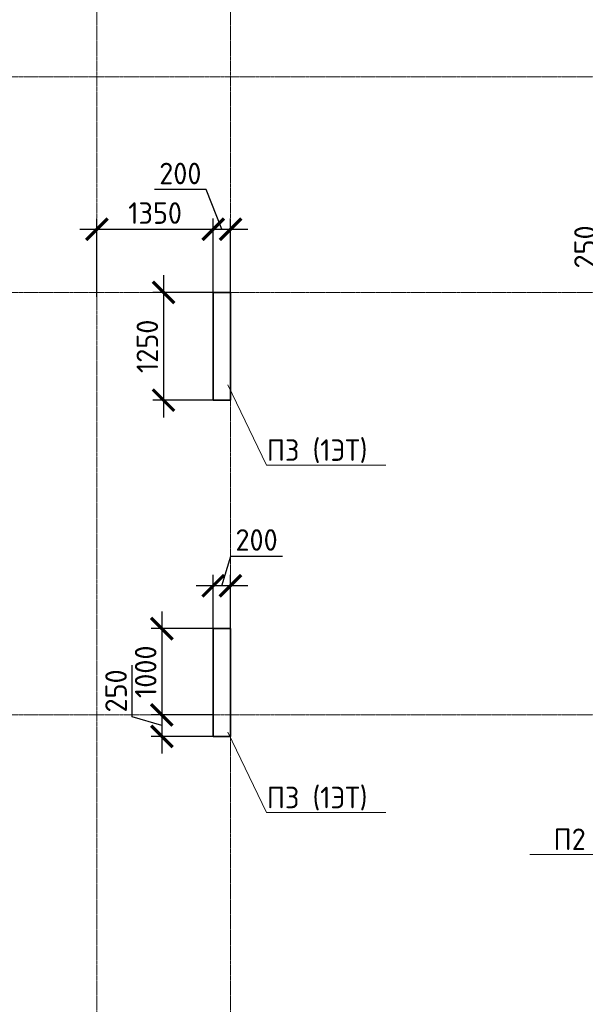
# Model space of a CAD drawing. Header units: millimetres. Extents: x 369815 to 1481759, y -423071 to -27917.
# Tile 140 of 256: x 461509 to 468075, y -125312 to -113891. Entities that reach past the tile are written whole.
import ezdxf
from ezdxf import colors
from ezdxf.entities.mleader import LeaderData, LeaderLine
from ezdxf.math import Vec2, Vec3

# ---------------------------------------------------------------- set-up
doc = ezdxf.new("R2010")
doc.units = ezdxf.units.MM
doc.linetypes.add('______5', pattern=[1100, 800, -100, 100, -100])
doc.linetypes.add('осевая', pattern=[50.8, 31.75, -6.35, 6.35, -6.35])
for name, color, linetype, lineweight in [('Выноски', 20, 'Continuous', 20), ('Оси', 40, '______5', 18), ('подоснова', 151, 'Continuous', 5), ('РАЗМЕРЫ', 1, 'Continuous', 9), ('Узлы', 7, 'Continuous', 0)]:
    doc.layers.add(name, color=color, linetype=linetype, lineweight=lineweight)
doc.layers.add('Колонна_ бетон', color=7, linetype='Continuous', lineweight=50, true_color=0xb4b496)
doc.styles.add('GOST-2.304_Type-B', font='GOST_Common.ttf')
doc.styles.add('ГОСТ', font='GOST_Common.ttf')
doc.dimstyles.new('СПДС', dxfattribs={"dimscale": 100, "dimtxt": 2.5, "dimasz": 2.5, "dimexe": 1.25, "dimexo": 0, "dimtad": 1, "dimdec": 0, "dimtxsty": 'GOST-2.304_Type-B', "dimblk": 'ARCHTICK', "dimcen": 2.5, "dimdle": 2, "dimadec": 0, "dimazin": 2, "dimtfac": 0.75, "dimtdec": 0, "dimtmove": 1, "dimatfit": 3, "dimfxl": 1, "dimtolj": 1, "dimarcsym": 1})

# ---------------------------------------------------------------- blocks, each defined once
blk = doc.blocks.new('оси2')
at = {"layer": 'Оси', "color": 16, "linetype": 'осевая', "lineweight": 0, "ltscale": 0.5, "transparency": 33554687}
for p, q in [((1003495.5, 5465.4), (1003495.5, -20739.3)), ((1005045.5, 5465.4), (1005045.5, -20739.3)), ((979200, -7292.9), (1032582.1, -7292.9)), ((979200, -9792.9), (1032582.1, -9792.9)), ((979200, -14692.9), (1032582.1, -14692.9))]:
    blk.add_line(p, q, dxfattribs=at)
blk = doc.blocks.new('_ArchTick')
at = {"color": 0, "linetype": 'ByBlock', "const_width": 0.15}
blk.add_lwpolyline([(-0.5, -0.5), (0.5, 0.5)], dxfattribs=at)
blk = doc.blocks.new('*D141')
at = {"layer": 'DEFPOINTS', "color": 0, "transparency": 16777216}
for p in [(463756, -116322), (462406, -117105), (463756, -117105, -360)]:
    blk.add_point(p, dxfattribs=at)
at = {"layer": 'РАЗМЕРЫ', "color": 0, "lineweight": -2, "transparency": 16777216}
for p, q in [((462406, -117105), (462406, -116197)), ((463756, -117105), (463756, -116197)), ((462206, -116322), (463956, -116322))]:
    blk.add_line(p, q, dxfattribs=at)
at = {"layer": 'РАЗМЕРЫ', "color": 0, "lineweight": -2, "transparency": 16777216, "xscale": 250, "yscale": 250, "zscale": 250, "rotation": 180}
blk.add_blockref('_ArchTick', (462406, -116322), dxfattribs=at)
at = {"layer": 'РАЗМЕРЫ', "color": 0, "lineweight": -2, "transparency": 16777216, "xscale": 250, "yscale": 250, "zscale": 250}
blk.add_blockref('_ArchTick', (463756, -116322), dxfattribs=at)
at = {"layer": 'РАЗМЕРЫ', "color": 0, "transparency": 16777216, "insert": (463081, -116134), "char_height": 250, "attachment_point": 5, "style": 'GOST-2.304_Type-B'}
blk.add_mtext('\\A1;1350', dxfattribs=at)
blk = doc.blocks.new('*D142')
at = {"layer": 'DEFPOINTS', "color": 0, "transparency": 16777216}
for p in [(463756, -117055), (463179, -118305), (463756, -118305)]:
    blk.add_point(p, dxfattribs=at)
at = {"layer": 'РАЗМЕРЫ', "color": 0, "lineweight": -2, "transparency": 16777216}
for p, q in [((463179, -116855), (463179, -118505)), ((463756, -117055), (463054, -117055)), ((463756, -118305), (463054, -118305))]:
    blk.add_line(p, q, dxfattribs=at)
at = {"layer": 'РАЗМЕРЫ', "color": 0, "lineweight": -2, "transparency": 16777216, "xscale": 250, "yscale": 250, "zscale": 250}
for p, rotation in [((463179, -117055), 90), ((463179, -118305), 270)]:
    blk.add_blockref('_ArchTick', p, dxfattribs=dict(at, rotation=rotation))
at = {"layer": 'РАЗМЕРЫ', "color": 0, "transparency": 16777216, "insert": (462991, -117680), "char_height": 250, "attachment_point": 5, "rotation": 90, "style": 'GOST-2.304_Type-B'}
blk.add_mtext('\\A1;1250', dxfattribs=at)
blk = doc.blocks.new('*D143')
at = {"layer": 'DEFPOINTS', "color": 0, "transparency": 16777216}
for p in [(463956, -116322), (463756, -116894), (463956, -117105)]:
    blk.add_point(p, dxfattribs=at)
at = {"layer": 'РАЗМЕРЫ', "color": 0, "lineweight": -2, "transparency": 16777216}
for p, q in [((463674, -115862), (463074, -115862)), ((463856, -116322), (463674, -115862)), ((463756, -116894), (463756, -116197)), ((463956, -117105), (463956, -116197)), ((463556, -116322), (464156, -116322))]:
    blk.add_line(p, q, dxfattribs=at)
at = {"layer": 'РАЗМЕРЫ', "color": 0, "lineweight": -2, "transparency": 16777216, "xscale": 250, "yscale": 250, "zscale": 250, "rotation": 180}
blk.add_blockref('_ArchTick', (463756, -116322), dxfattribs=at)
at = {"layer": 'РАЗМЕРЫ', "color": 0, "lineweight": -2, "transparency": 16777216, "xscale": 250, "yscale": 250, "zscale": 250}
blk.add_blockref('_ArchTick', (463956, -116322), dxfattribs=at)
at = {"layer": 'РАЗМЕРЫ', "color": 0, "transparency": 16777216, "insert": (463374, -115675), "char_height": 250, "attachment_point": 5, "style": 'GOST-2.304_Type-B'}
blk.add_mtext('\\A1;200', dxfattribs=at)
blk = doc.blocks.new('*D145')
at = {"layer": 'DEFPOINTS', "color": 0, "transparency": 16777216}
for p in [(469456, -116805, -200), (468602, -117055), (469456, -117055)]:
    blk.add_point(p, dxfattribs=at)
at = {"layer": 'РАЗМЕРЫ', "color": 0, "lineweight": -2, "transparency": 16777216}
for p, q in [((468258, -116827), (468258, -116227)), ((468602, -116605), (468602, -117255)), ((468602, -116930), (468258, -116827)), ((469456, -116805), (468477, -116805)), ((469456, -117055), (468477, -117055))]:
    blk.add_line(p, q, dxfattribs=at)
at = {"layer": 'РАЗМЕРЫ', "color": 0, "lineweight": -2, "transparency": 16777216, "xscale": 250, "yscale": 250, "zscale": 250}
for p, rotation in [((468602, -116805), 90), ((468602, -117055), 270)]:
    blk.add_blockref('_ArchTick', p, dxfattribs=dict(at, rotation=rotation))
at = {"layer": 'РАЗМЕРЫ', "color": 0, "transparency": 16777216, "insert": (468071, -116527), "char_height": 250, "attachment_point": 5, "rotation": 90, "style": 'GOST-2.304_Type-B'}
blk.add_mtext('\\A1;250', dxfattribs=at)
blk = doc.blocks.new('*D165')
at = {"layer": 'DEFPOINTS', "color": 0, "transparency": 16777216}
for p in [(463756, -120457), (463756, -121005, -360), (463956, -121005, -360)]:
    blk.add_point(p, dxfattribs=at)
at = {"layer": 'РАЗМЕРЫ', "color": 0, "lineweight": -2, "transparency": 16777216}
for p, q in [((463856, -120457), (463959, -120113)), ((463959, -120113), (464559, -120113)), ((463756, -121005), (463756, -120332)), ((463956, -121005), (463956, -120332)), ((464156, -120457), (463556, -120457))]:
    blk.add_line(p, q, dxfattribs=at)
at = {"layer": 'РАЗМЕРЫ', "color": 0, "lineweight": -2, "transparency": 16777216, "xscale": 250, "yscale": 250, "zscale": 250, "rotation": 180}
blk.add_blockref('_ArchTick', (463756, -120457), dxfattribs=at)
at = {"layer": 'РАЗМЕРЫ', "color": 0, "lineweight": -2, "transparency": 16777216, "xscale": 250, "yscale": 250, "zscale": 250}
blk.add_blockref('_ArchTick', (463956, -120457), dxfattribs=at)
at = {"layer": 'РАЗМЕРЫ', "color": 0, "transparency": 16777216, "insert": (464259, -119926), "char_height": 250, "attachment_point": 5, "style": 'GOST-2.304_Type-B'}
blk.add_mtext('\\A1;200', dxfattribs=at)
blk = doc.blocks.new('*D247')
at = {"layer": 'DEFPOINTS', "color": 0, "transparency": 16777216}
for p in [(463756, -120955, -200), (463159, -121955), (463756, -121955, -560)]:
    blk.add_point(p, dxfattribs=at)
at = {"layer": 'РАЗМЕРЫ', "color": 0, "lineweight": -2, "transparency": 16777216}
for p, q in [((463159, -120755), (463159, -122155)), ((463756, -120955), (463034, -120955)), ((463756, -121955), (463034, -121955))]:
    blk.add_line(p, q, dxfattribs=at)
at = {"layer": 'РАЗМЕРЫ', "color": 0, "lineweight": -2, "transparency": 16777216, "xscale": 250, "yscale": 250, "zscale": 250}
for p, rotation in [((463159, -120955), 90), ((463159, -121955), 270)]:
    blk.add_blockref('_ArchTick', p, dxfattribs=dict(at, rotation=rotation))
at = {"layer": 'РАЗМЕРЫ', "color": 0, "transparency": 16777216, "insert": (462972, -121455), "char_height": 250, "attachment_point": 5, "rotation": 90, "style": 'GOST-2.304_Type-B'}
blk.add_mtext('\\A1;1000', dxfattribs=at)
blk = doc.blocks.new('*D248')
at = {"layer": 'DEFPOINTS', "color": 0, "transparency": 16777216}
for p in [(463684, -121955), (463159, -122205), (463756, -122205, -200)]:
    blk.add_point(p, dxfattribs=at)
at = {"layer": 'РАЗМЕРЫ', "color": 0, "lineweight": -2, "transparency": 16777216}
for p, q in [((462815, -121977), (462815, -121377)), ((463159, -121755), (463159, -122405)), ((463159, -122080), (462815, -121977)), ((463684, -121955), (463034, -121955)), ((463756, -122205), (463034, -122205))]:
    blk.add_line(p, q, dxfattribs=at)
at = {"layer": 'РАЗМЕРЫ', "color": 0, "lineweight": -2, "transparency": 16777216, "xscale": 250, "yscale": 250, "zscale": 250}
for p, rotation in [((463159, -121955), 90), ((463159, -122205), 270)]:
    blk.add_blockref('_ArchTick', p, dxfattribs=dict(at, rotation=rotation))
at = {"layer": 'РАЗМЕРЫ', "color": 0, "transparency": 16777216, "insert": (462628, -121677), "char_height": 250, "attachment_point": 5, "rotation": 90, "style": 'GOST-2.304_Type-B'}
blk.add_mtext('\\A1;250', dxfattribs=at)
blk = doc.blocks.new('_None')

msp = doc.modelspace()

# ---------------------------------------------------------------- linework, layer by layer
at = {"layer": 'Колонна_ бетон', "color": 180, "linetype": 'Continuous', "lineweight": 35, "transparency": 33554687}
for p, q in [((463955.9, -117054.7, 360), (463755.9, -117054.7, 360)), ((463755.9, -117054.7, 360), (463755.9, -118304.7, 360)), ((463955.9, -117054.7, 360), (463955.9, -118304.7, 360)), ((463755.9, -118304.7, 360), (463955.9, -118304.7, 360)), ((463755.9, -120954.7, 360), (463755.9, -122204.7, 360)), ((463755.9, -120954.7, 360), (463955.9, -120954.7, 360)), ((463955.9, -122204.7, 360), (463955.9, -120954.7, 360)), ((463955.9, -122204.7, 360), (463755.9, -122204.7, 360))]:
    msp.add_line(p, q, dxfattribs=at)

# ---------------------------------------------------------------- block references
at = {"layer": 'РАЗМЕРЫ'}
msp.add_blockref('оси2', (-541089.5, -107261.8), dxfattribs=at)

# ---------------------------------------------------------------- texts
at = {"layer": 'Выноски'}
note = msp.add_mtext_static_columns([''] * 2, width=18679.731, gutter_width=20.2, height=0, dxfattribs=dict(at, insert=(393294.8, -99507.3), char_height=250, attachment_point=1, style='ГОСТ'))
for column, words in zip([note] + note.columns.linked_columns, ['\\pi1500;{\\H2x;Общие указания:}\\P1.^IРабочая документация разработана в соответствии с заданием на проектирование, требованиями {\\H3x; }действующих технических регламентов, стандартов, сводов правил и других документов, содержащих установленные {\\H1.16667x; }требования.{\\H1.77778x; }\\P2.^IРабочая документация выполнена в соответствии со следующими нормативными и техническими {\\H1.57407x; }документами:{\\H1.64198x; }\\P-^IСП 20.13330.2016 "Нагрузки и воздействия";{\\H1.61934x; }\\P-^IСП 63.13330.2018 "Бетонные и железобетонные конструкции. Основные положения";{\\H1.62689x; }\\P-^IСП 70.13330.2012 "Несущие и ограждающие конструкции".{\\H1.62437x; }\\P4.^IЗа относительную отметку 0,000 принята отметка чистого пола первого этажа, соответствующая {\\H1.62521x; }абсолютной отметке 648,00 в Балтийской системе высот.{\\H1.62493x; }\\P{\\fISOCPEUR|b0|i0|c204|p34;5.^IПеречень видов работ, для которых необходимо составлять акты освидетельствования скрытых \\H1.62502x; \\H0.61538x;работ:\\H1.62499x; \\H0.61539x;\\P-^Iсоответствие арматуры (длина, диаметры, распределение по площади элементов, количество и т.д.), \\H1.725x; \\H0.57971x;закладных деталей рабочим чертежам;\\H1.67917x; \\H0.59553x;\\P-^Iустройство и армирование монолитных стен;\\H1.60694x; \\H0.6223x;\\P-^Iосвидетельствование опалубки перед бетонированием;\\H1.63102x; \\H0.61311x;\\P-^Iотбор контрольных проб бетона;\\H1.62299x; \\H0.61615x;\\P-^Iсоответствие законченных железобетонных конструкций проекту с отображением качества работ;\\H1.62567x; \\H0.61513x;\\P-^Iустройство монолитных конструкций, выполняемых в зимнее время;\\H1.62478x; \\H0.61547x;\\P\\fISOCPEUR|b0|i0|c0|p34;6.^I\\fISOCPEUR|b0|i0|c204|p34;Запрещается выполнение последующих работ при отсутствии актов освидетельствования \\H1.62507x; \\H0.61536x;предшествующих скрытых работ во всех случаях.\\H1.62498x; \\H0.61539x;\\P\\fISOCPEUR|b0|i0|c0|p34;7.^I\\fISOCPEUR|b0|i0|c204|p34;Арматура класса А240 и А500С по ГОСТ 34028-2016, материал монолитных конструкций - бетон \\H1.62501x; \\H0.61538x;тяжелый класса В25 по ГОСТ 26633-2015.\\H1.625x; \\H0.61539x;\\P\\fISOCPEUR|b0|i0|c0|p34;8.^I\\fISOCPEUR|b0|i0|c204|p34;Работы по бетонированию монолитных конструкций вести в соответствии со СП 70.13330.2012 \\H1.625x; \\H0.61538x;"Несущие и ограждающие конструкции".\\H1.625x; \\H0.61538x;\\P\\fISOCPEUR|b0|i0|c0|p34;9.^I\\fISOCPEUR|b0|i0|c204|p34;Все строительно-монтажные работы необходимо выполнять в соответствии со СНиП 12-03-2001 \\H1.625x; \\H0.61538x;"Безопасность труда в строительстве. Часть 1. Общие требования.", Безопасность труда в строительстве. Часть \\H1.625x; \\H0.61538x;2. Строительное производство". Строительство здания должно производиться в соответствии с проектом \\H1.625x; \\H0.61538x;производства работ (ППР).\\H1.725x; \\H0.57971x;\\P\\fISOCPEUR|b0|i0|c0|p34;10.^I\\fISOCPEUR|b0|i0|c204|p34;При отсутствии ППР производство строительно-монтажных работ запрещается.\\H1.67917x; \\H0.59553x;\\P\\fISOCPEUR|b0|i0|c0|p34;11.^I\\fISOCPEUR|b0|i0|c204|p34;Бетон следует укладывать в бетонные конструкции горизонтальными слоями одинаковой толщины без \\H1.60694x; \\H0.6223x;разрывов, с последовательным направлением укладки в одну сторону во всех слоях.\\H1.63102x; \\H0.61311x;\\P\\fISOCPEUR|b0|i0|c0|p34;12.^I\\fISOCPEUR|b0|i0|c204|p34;В начальный период твердения бетон необходимо защищать от попадания атмосферных осадков или \\H1.62299x; \\H0.61615x;потерь влаги.\\H1.62567x; \\H0.61513x;\\P\\fISOCPEUR|b0|i0|c0|p34;13.^I\\fISOCPEUR|b0|i0|c204|p34;Уход за свежеуложенным бетоном начинать сразу после укладки бетонной смеси и осуществлять до \\H1.62478x; \\H0.61547x;достижения прочности бетона не менее 70% от проектной.\\H1.62507x; \\H0.61536x;\\P\\fISOCPEUR|b0|i0|c0|p34;14.^I\\fISOCPEUR|b0|i0|c204|p34;Проект рассчитан на производство работ в период положительных температур. В случае выполнения \\H1.62498x; \\H0.61539x;работ при отрицательных температурах необходимо выполнять требования СНиП часть 3 по производству работ \\H1.62501x; \\H0.61538x;и ППР.\\H1.625x; \\H0.61539x;\\P\\fISOCPEUR|b0|i0|c0|p34;15.^I\\fISOCPEUR|b0|i0|c204|p34;При минимальной температуре воздуха до минус 15°С допускается:\\H1.625x; \\H0.61538x;\\P-^Iвыдерживание бетона в конструкции методом термоса, при предварительном разогреве бетонной \\H1.625x; \\H0.61538x;смеси, \\H1.625x; \\H0.61538x;\\P-^Iфорсированный электроразогрев бетона в конструкции с повторным уплотнением.\\H1.625x; \\H0.61538x;\\PПри минимальной температуре воздуха до минус 25°С допускается:\\H1.625x; \\H0.61538x;\\P-^Iобогрев бетона в греющей опалубке с помощью низкотемпературных электронагревателей,\\H1.625x; \\H0.61538x;\\P-^Iэлектродный сквозной прогреб бетона,\\H1.625x; \\H0.61538x;\\P-^Iэлектрообогрев с помощью греющего провода.\\H1.625x; \\H0.61538x;\\P}16.^IЗаполнителем для бетона служит щебень твердых пород, наибольшая фракция щебня не должна превышать {\\H1.625x; }40мм.{\\H1.625x; }\\P17.^IВ процессе бетонирования обеспечить соблюдение защитных слоев и мест положения рабочей арматуры {\\H1.625x; }согласно проекту. Величина защитного слоя продольной рабочей арматуры у боковых граней стен монолитных {\\H1.625x; }участков должны быть не менее 20мм и не менее диаметра продольной рабочей арматуры конструкции, величина {\\H1.625x; }защитного слоя поперечной арматуры - не менее 10мм. {\\H1.625x; }\\P\\pi0;             18.Крестовые соединения стержней продольной и поперечной арматуры, соединение стержней продольной {\\H1.625x; }арматуры по длине выполнить вязкой отожженой проволокой диаметром 2,0-3,0мм.{\\H1.625x; }\\P\\pi1500;{\\H1.625x; }', '']):
    column.text = words

# ---------------------------------------------------------------- dimensions: what is measured, and where the dimension line sits
at = {"layer": 'РАЗМЕРЫ', "color": 146, "true_color": 0x006272}
dim = msp.add_linear_dim(base=(463956, -116321.9, 560), p1=(463756, -116893.9, 560), p2=(463956, -117104.7, 560), dimstyle='СПДС', override={"dimtofl": 0}, dxfattribs=at)
dim.commit()
dim.dimension.update_dxf_attribs({"geometry": '*D143', "text_midpoint": (463611.1, -115862.4, 560), "dimtype": 160})
for base, p1, p2, picture, middle in [((463756, -116321.9, 560), (462405.9, -117104.7, 560), (463756, -117104.7, 200), '*D141', (463080.9, -116134.4, 560)), ((463755.9, -120456.9, 560), (463955.7, -121004.7, 200), (463755.9, -121004.7, 200), '*D165', (464021.4, -119925.6, 560))]:
    dim = msp.add_linear_dim(base=base, p1=p1, p2=p2, dimstyle='СПДС', override={"dimtofl": 0}, dxfattribs=at)
    dim.commit()
    dim.dimension.update_dxf_attribs({"geometry": picture, "text_midpoint": middle})
for base, p1, p2, picture, middle in [((468602.1, -117054.7, 560), (469456, -116804.7, 360), (469456, -117054.7, 560), '*D145', (468070.8, -116764.1, 560)), ((463178.6, -118304.7), (463756, -117054.7), (463756, -118304.7), '*D142', (462991.1, -117679.7)), ((463159.1, -121954.7, 560), (463756, -120954.7, 360), (463756, -121954.7), '*D247', (462971.6, -121454.7, 560)), ((463159.1, -122204.7, 560), (463684.1, -121954.7, 560), (463755.9, -122204.7, 360), '*D248', (462627.8, -121914.1, 560))]:
    dim = msp.add_linear_dim(base=base, p1=p1, p2=p2, angle=90, dimstyle='СПДС', override={"dimtofl": 0}, dxfattribs=at)
    dim.commit()
    dim.dimension.update_dxf_attribs({"geometry": picture, "text_midpoint": middle})

# ---------------------------------------------------------------- leaders
at = {"layer": 'подоснова', "color": 2, "ltscale": 0.3}
ml = msp.add_multileader_mtext('Standard', dxfattribs=at)
ml.set_content(' П2 (1 ЭТ)', color=2, style='GOST-2.304_Type-B')
ml.set_leader_properties(color=256, linetype='ByLayer', lineweight=15)
ml.set_arrow_properties(name='NONE')
ml.build(insert=Vec2(0, 0))
ml.multileader.update_dxf_attribs({"text_left_attachment_type": 6, "text_right_attachment_type": 6, "dogleg_length": 0.1, "arrow_head_size": 18})
ctx = ml.context
ctx.base_point, ctx.char_height, ctx.arrow_head_size, ctx.landing_gap_size, ctx.plane_origin = Vec3(467601.3, -123572.8, 180), 250, 18, 20, Vec3(459971, -118836.8, 180)
ctx.left_attachment, ctx.right_attachment, ctx.text_align_type = 6, 6, 1
notes = []
notes.append((ctx, [(1, (1, 1, 0), (468973.2, -123572.8, 180), (-1, 0), 0.1, [(0, [(469563.3, -121996.6, 180)], 0, [])])]))
ctx.mtext.insert, ctx.mtext.alignment, ctx.mtext.flow_direction = Vec3(468287.2, -123272.8, 180), 2, 5
at = {"layer": 'Узлы', "color": 80, "linetype": 'Continuous', "lineweight": 0}
ml = msp.add_multileader_mtext('Standard', dxfattribs=at)
ml.set_content('П3 (1ЭТ)', color=80, style='GOST-2.304_Type-B')
ml.set_leader_properties(color=256, linetype='ByLayer', lineweight=15)
ml.set_arrow_properties(name='NONE')
ml.build(insert=Vec2(0, 0))
ml.multileader.update_dxf_attribs({"text_left_attachment_type": 6, "text_right_attachment_type": 6, "dogleg_length": 0.1, "arrow_head_size": 18})
ctx = ml.context
ctx.base_point, ctx.char_height, ctx.arrow_head_size, ctx.landing_gap_size, ctx.plane_origin = Vec3(464374, -119058.7), 250, 18, 20, Vec3(454894.3, -112700)
ctx.left_attachment, ctx.right_attachment, ctx.text_align_type = 6, 6, 1
notes.append((ctx, [(0, (1, 1, 0), (464373.9, -119058.7), (1, 0), 0.1, [(0, [(463924.2, -118124.9)], 0, [])])]))
ctx.mtext.insert, ctx.mtext.alignment, ctx.mtext.flow_direction = Vec3(464961.8, -118758.7), 2, 5
ml = msp.add_multileader_mtext('Standard', dxfattribs=at)
ml.set_content('П3 (1ЭТ)', color=80, style='GOST-2.304_Type-B')
ml.set_leader_properties(color=256, linetype='ByLayer', lineweight=15)
ml.set_arrow_properties(name='NONE')
ml.build(insert=Vec2(0, 0))
ml.multileader.update_dxf_attribs({"text_left_attachment_type": 6, "text_right_attachment_type": 6, "dogleg_length": 0.1, "arrow_head_size": 18})
ctx = ml.context
ctx.base_point, ctx.char_height, ctx.arrow_head_size, ctx.landing_gap_size, ctx.plane_origin = Vec3(464374, -123088.5), 250, 18, 20, Vec3(454894.3, -116729.8)
ctx.left_attachment, ctx.right_attachment, ctx.text_align_type = 6, 6, 1
notes.append((ctx, [(0, (1, 1, 0), (464373.9, -123088.5), (1, 0), 0.1, [(0, [(463924.2, -122154.7)], 0, [])])]))
ctx.mtext.insert, ctx.mtext.alignment, ctx.mtext.flow_direction = Vec3(464961.8, -122788.5), 2, 5
for ctx, leaders in notes:
    for number, flags, end, landing, length, lines in leaders:
        leader = LeaderData()
        leader.index, (leader.has_last_leader_line, leader.has_dogleg_vector, leader.attachment_direction) = number, flags
        leader.last_leader_point, leader.dogleg_vector, leader.dogleg_length = Vec3(end), Vec3(landing), length
        for number, points, colour, breaks in lines:
            line = LeaderLine()
            line.index, line.vertices, line.color, line.breaks = number, Vec3.list(points), colors.encode_raw_color(colour), breaks
            leader.lines.append(line)
        ctx.leaders.append(leader)

doc.saveas('drawing.dxf')
